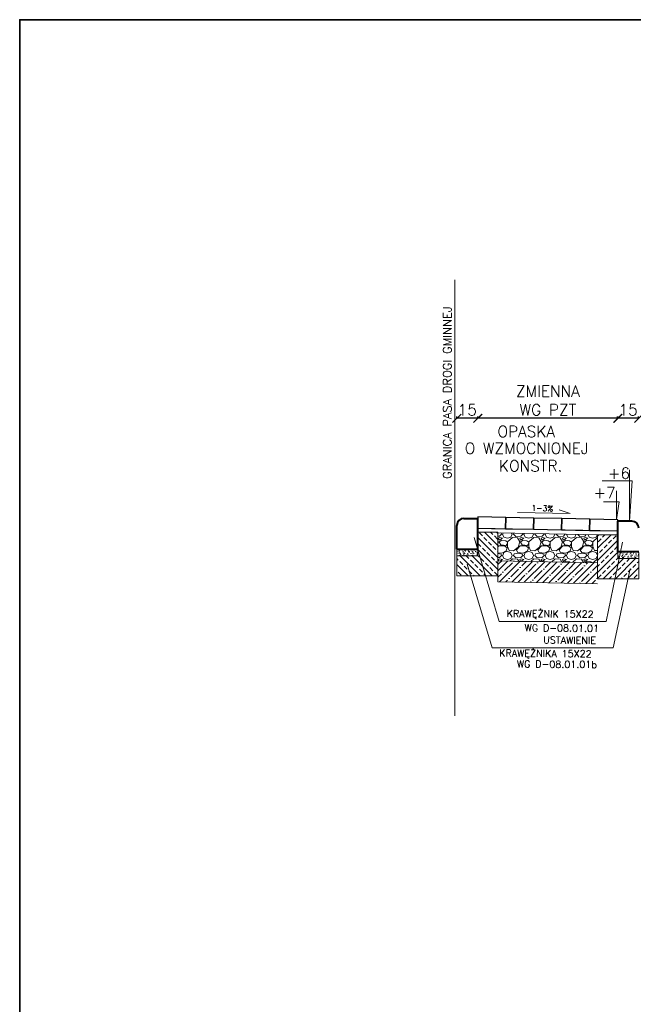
# Model space of a CAD drawing. Header units: metres. Extents: x 8462340 to 8469377, y 5710371 to 5712927.
# Tile 14 of 31: x 8465121 to 8465559, y 5711042 to 5711746. Entities that reach past the tile are written whole.
import ezdxf

# ---------------------------------------------------------------- set-up
doc = ezdxf.new("R2010")
doc.units = ezdxf.units.M
doc.linetypes.add('4003', pattern=[3, 2, -1])
for name, color, linetype, lineweight in [('dim', 7, 'Continuous', 5), ('opisy do przekrojów', 1, 'Continuous', 5), ('PODRYS', 2, 'Continuous', 5)]:
    doc.layers.add(name, color=color, linetype=linetype, lineweight=lineweight)
doc.layers.add('GRANICA PASA', color=184, linetype='Continuous')
doc.styles.get("Standard").update_dxf_attribs({"font": 'simplex.shx'})
doc.dimstyles.new('ISO-25', dxfattribs={"dimtxt": 2.5, "dimasz": 2.5, "dimexe": 1.25, "dimexo": 0.625, "dimtad": 1, "dimtxsty": 'Standard', "dimcen": 2.5, "dimadec": 0, "dimazin": 0, "dimtfac": 1, "dimtmove": 0, "dimatfit": 3, "dimfxl": 1, "dimarcsym": 0})

# ---------------------------------------------------------------- blocks, each defined once
blk = doc.blocks.new('_Oblique')
at = {"color": 0, "linetype": 'ByBlock', "lineweight": -2}
blk.add_line((-0.5, -0.5), (0.5, 0.5), dxfattribs=at)
blk = doc.blocks.new('*D9392')
at = {"color": 0, "lineweight": -2, "transparency": 16777216}
for p, q in [((8465547.87, 5711460.69), (8465547.87, 5711462.37)), ((8465562.87, 5711461.12), (8465547.87, 5711461.12)), ((8465562.87, 5711460.67), (8465562.87, 5711462.37))]:
    blk.add_line(p, q, dxfattribs=at)
at = {"layer": 'Defpoints', "color": 0, "lineweight": 20, "transparency": 16777216}
for p in [(8465547.87, 5711461.12), (8465547.87, 5711380.12, 543.23), (8465562.87, 5711379.15, 543.23)]:
    blk.add_point(p, dxfattribs=at)
at = {"color": 0, "lineweight": -2, "transparency": 16777216, "xscale": 6, "yscale": 6, "zscale": 6, "rotation": 180}
blk.add_blockref('_Oblique', (8465547.87, 5711461.12), dxfattribs=at)
at = {"color": 0, "lineweight": -2, "transparency": 16777216, "xscale": 6, "yscale": 6, "zscale": 6}
blk.add_blockref('_Oblique', (8465562.87, 5711461.12), dxfattribs=at)
at = {"color": 0, "transparency": 16777216, "insert": (8465555.37, 5711467.12), "char_height": 8, "attachment_point": 5}
blk.add_mtext('15', dxfattribs=at)
blk = doc.blocks.new('*D9393')
at = {"color": 0, "lineweight": -2, "transparency": 16777216}
for p, q in [((8465447.97, 5711460.9), (8465447.97, 5711462.37)), ((8465548.13, 5711461.12), (8465447.97, 5711461.12)), ((8465548.13, 5711460.93), (8465548.13, 5711462.37))]:
    blk.add_line(p, q, dxfattribs=at)
at = {"layer": 'Defpoints', "color": 0, "lineweight": 20, "transparency": 16777216}
for p in [(8465447.97, 5711461.12), (8465447.97, 5711390.57, 543.23), (8465548.13, 5711391.83, 543.23)]:
    blk.add_point(p, dxfattribs=at)
at = {"color": 0, "lineweight": -2, "transparency": 16777216, "xscale": 6, "yscale": 6, "zscale": 6, "rotation": 180}
blk.add_blockref('_Oblique', (8465447.97, 5711461.12), dxfattribs=at)
at = {"color": 0, "lineweight": -2, "transparency": 16777216, "xscale": 6, "yscale": 6, "zscale": 6}
blk.add_blockref('_Oblique', (8465548.13, 5711461.12), dxfattribs=at)
at = {"color": 0, "transparency": 16777216, "insert": (8465498.05, 5711473.79), "char_height": 8, "attachment_point": 5}
blk.add_mtext('ZMIENNA \\PWG PZT', dxfattribs=at)
blk = doc.blocks.new('*D9450')
at = {"color": 0, "lineweight": -2, "transparency": 16777216}
for p, q in [((8465432.95, 5711460.78), (8465432.95, 5711462.37)), ((8465447.95, 5711461.12), (8465432.95, 5711461.12)), ((8465447.95, 5711460.88), (8465447.95, 5711462.37))]:
    blk.add_line(p, q, dxfattribs=at)
at = {"layer": 'Defpoints', "color": 0, "lineweight": 20, "transparency": 16777216}
for p in [(8465432.95, 5711461.12), (8465432.95, 5711384.57, 543.23), (8465447.95, 5711389.57, 543.23)]:
    blk.add_point(p, dxfattribs=at)
at = {"color": 0, "lineweight": -2, "transparency": 16777216, "xscale": 6, "yscale": 6, "zscale": 6, "rotation": 180}
blk.add_blockref('_Oblique', (8465432.95, 5711461.12), dxfattribs=at)
at = {"color": 0, "lineweight": -2, "transparency": 16777216, "xscale": 6, "yscale": 6, "zscale": 6}
blk.add_blockref('_Oblique', (8465447.95, 5711461.12), dxfattribs=at)
at = {"color": 0, "transparency": 16777216, "insert": (8465440.45, 5711467.12), "char_height": 8, "attachment_point": 5}
blk.add_mtext('15', dxfattribs=at)

msp = doc.modelspace()

# ---------------------------------------------------------------- hatches: boundary and pattern name
at = {"layer": 'dim', "lineweight": 5}
h = msp.add_hatch(dxfattribs=at)
h.set_pattern_fill('ANSI33', color=256, scale=0.96, angle=180, style=0)
h.set_pattern_definition([(135, (11979085.654, 319695.126), (4.310522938, 4.310522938), []), (135, (11979081.3436, 319695.126), (4.310522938, 4.310522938), [3.048, -1.524])])
h.paths.add_polyline_path([(8465432.95, 5711362.77), (8465432.95, 5711348.37), (8465462.35, 5711348.37), (8465462.35, 5711379.73), (8465447.95, 5711379.8), (8465447.95, 5711362.77)])
h = msp.add_hatch(dxfattribs=at)
h.set_pattern_fill('GRAVEL', scale=0.6)
h.set_pattern_definition([(228.0127875, (-9179.2432, -26954.1996), (-121.92000000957, -137.15999999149), [2.05032864, -202.982901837]), (184.969741, (-9180.6148, -26955.7236), (182.879999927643, 15.240000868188), [3.51842832, -348.324293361]), (132.5104471, (-9184.12, -26956.0284), (152.400000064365, -167.639999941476), [2.48088912, -245.608336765]), (267.273689, (-9190.0636, -26959.8384), (15.24000003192, 304.7999999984), [3.20402712, -317.198624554]), (292.83365418, (-9190.216, -26963.0388), (-76.20000000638, 182.879999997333), [3.1418022, -311.038846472]), (357.273689, (-9188.9968, -26965.9344), (-304.7999999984, 15.24000003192), [3.20402712, -317.198624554]), (37.69424047, (-9185.7964, -26966.0868), (-198.119999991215, -152.400000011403), [4.23716196, -419.478691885]), (72.25532837, (-9182.4436, -26963.496), (106.680000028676, 335.279999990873), [4.00031712, -396.031539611]), (121.42956562, (-9181.2244, -26959.686), (-121.9200000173, 198.119999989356), [3.214878, -318.273274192]), (175.2363583, (-9182.9008, -26956.9428), (167.6399999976, -15.24000002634), [3.67027968, -179.8436217]), (222.3974378, (-9186.5584, -26956.638), (-182.879999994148, -167.640000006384), [4.74646752, -469.900635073]), (138.81407483, (-9174.976, -26959.9908), (-106.6799999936, 91.44000000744), [1.62002724, -160.383394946]), (171.4692344, (-9176.1952, -26958.924), (198.12000000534, -30.479999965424), [3.08209188, -305.127833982]), (225, (-9179.243, -26958.467), (-2e-15, -15.24), [2.15525604, -19.39735865]), (203.19859051, (-9180.31, -26956.638), (76.20000000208, 30.47999999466), [1.16064792, -114.903734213]), (291.80140949, (-9181.3768, -26957.0952), (-15.2400000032, 45.7199999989), [1.64139372, -80.42851794]), (30.96375653, (-9180.7672, -26958.6192), (45.7200000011, 30.4799999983), [2.66591796, -86.197788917]), (161.56505118, (-9178.481, -26957.2476), (30.4800000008, -15.2399999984), [1.92772284, -46.2653887]), (16.389540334, (-9190.216, -26957.0952), (152.4, 45.72), [2.700528, -267.352960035]), (70.34617594, (-9187.6252, -26956.3332), (-60.96000000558, -167.63999999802), [2.26559364, -224.29329407]), (293.19859051, (-9178.4812, -26954.1996), (-30.47999999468, 76.20000000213), [2.3212806, -113.743101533]), (343.61045967, (-9177.5668, -26956.3332), (-152.400000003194, 45.71999998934), [2.700528, -267.352960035]), (339.44395478, (-9190.216, -26966.544), (-76.2, 30.48), [2.6042112, -127.606405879]), (294.7751406, (-9187.7776, -26967.4584), (-76.2000000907, 167.63999995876), [2.18203272, -216.021560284]), (66.80140949, (-9178.3288, -26969.4396), (30.4799999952, 76.2000000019), [2.3212806, -113.743101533]), (17.35402464, (-9177.4144, -26967.306), (-198.11999999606, -60.960000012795), [2.55469644, -252.914255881]), (69.44395478, (-9185.7964, -26969.4396), (-30.48000000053, -76.1999999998), [1.3021056, -128.908511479]), (101.309932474, (-9179.2432, -26969.4396), (-15.24, 60.96), [0.7770876, -76.931969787]), (165.96375653, (-9179.3956, -26968.6776), (45.72, -15.24), [3.1418022, -59.694327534]), (186.00900596, (-9182.4436, -26967.9156), (152.39999999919, 15.240000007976), [2.911602, -288.24818918]), (303.69006753, (-9180.7672, -26959.991), (-15.2400000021, 30.479999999), [2.19794328, -52.750658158]), (353.15722659, (-9179.548, -26961.8196), (259.080000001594, -30.479999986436), [3.83734056, -379.89605439]), (60.9453959, (-9175.738, -26962.2768), (-60.96000000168, -106.67999999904), [1.56904944, -155.336353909]), (90, (-9174.976, -26960.905), (-15.24, 15.24), [0.9144, -14.3256]), (120.25643716, (-9182.7484, -26967.4584), (60.95999999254, -106.68000000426), [2.11720176, -209.60364464]), (48.0127875, (-9183.8152, -26965.6296), (121.92000001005, 137.15999999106), [4.10065728, -200.932573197]), (0, (-9181.072, -26962.582), (15.24, 15.24), [3.9624, -11.2776]), (325.3048465, (-9177.1096, -26962.5816), (152.40000005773, -106.67999991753), [2.40965736, -238.555900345]), (254.0546041, (-9175.1284, -26963.9532), (-15.23999999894, -60.96000000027), [2.21897448, -108.729900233]), (207.64597536, (-9175.738, -26966.0868), (-289.56000001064, -152.399999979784), [3.6128706, -357.674786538]), (175.42607874, (-9178.9384, -26967.7632), (-198.119999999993, 15.239999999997), [3.82217676, -378.395078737])])
h.paths.add_polyline_path([(8465462.35, 5711359.28), (8465462.35, 5711379.28), (8465533.55, 5711377.73), (8465533.55, 5711357.85)])
h = msp.add_hatch(dxfattribs=at)
h.set_pattern_fill('ANSI33', color=256, scale=0.96, style=0)
h.set_pattern_definition([(45, (4951910.242, 319693.126), (-4.310522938, 4.310522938), []), (45, (4951914.552, 319693.126), (-4.310522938, 4.310522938), [3.048, -1.524])])
h.paths.add_polyline_path([(8465562.95, 5711360.77), (8465562.95, 5711346.37), (8465533.55, 5711346.37), (8465533.55, 5711377.73), (8465547.95, 5711377.8), (8465547.95, 5711360.77)])
h = msp.add_hatch(dxfattribs=at)
h.set_pattern_fill('AR-SAND', color=256, scale=0.048, angle=90, style=0)
h.set_pattern_definition([(52.5, (11979085.6541, 319695.1257), (2.3491835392, -0.0768015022), [0, -1.853184, 0, -2.07264, 0, -1.9812]), (82.5, (11979085.654, 319695.1257), (3.4407604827, 2.157711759), [0, -0.999744, 0, -1.670304, 0, -0.64008]), (122.5, (11979085.6541, 319693.6261), (0.00689848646, 3.79676337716), [0, -0.6096, 0, -2.19456, 0, -2.86512]), (132.5, (11979085.654, 319693.626), (1.0700607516, 3.6650709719), [0, -0.3048, 0, -1.438656, 0, -1.64592])])
h.paths.add_polyline_path([(8465432.95, 5711366.97), (8465432.95, 5711362.77), (8465447.95, 5711362.77), (8465447.95, 5711367.57), (8465433.55, 5711367.57)])
h = msp.add_hatch(dxfattribs=at)
h.set_pattern_fill('AR-SAND', color=256, scale=0.048, angle=90, style=0)
h.set_pattern_definition([(127.5, (4951910.2417, 319693.1257), (-2.3491835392, -0.0768015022), [0, -1.853184, 0, -2.07264, 0, -1.9812]), (97.5, (4951910.2417, 319693.1257), (-3.4407604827, 2.157711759), [0, -0.999744, 0, -1.670304, 0, -0.64008]), (57.5, (4951910.2417, 319691.6261), (-0.00689848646, 3.79676337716), [0, -0.6096, 0, -2.19456, 0, -2.86512]), (47.5, (4951910.2417, 319691.626), (-1.0700607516, 3.6650709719), [0, -0.3048, 0, -1.438656, 0, -1.64592])])
h.paths.add_polyline_path([(8465562.95, 5711364.97), (8465562.95, 5711360.77), (8465547.95, 5711360.77), (8465547.95, 5711365.57), (8465562.35, 5711365.57)])
h = msp.add_hatch(dxfattribs=at)
h.set_pattern_fill('ANSI35', color=256)
h.set_pattern_definition([(45, (-5679.3044, 24242.4677), (-4.4901280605, 4.4901280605), []), (45, (-5674.814, 24242.4677), (-4.4901280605, 4.4901280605), [7.9375, -1.5875, 0, -1.5875])])
h.paths.add_polyline_path([(8465462.35, 5711344.28), (8465462.35, 5711359.28), (8465533.55, 5711357.85), (8465533.55, 5711342.85)])

# ---------------------------------------------------------------- linework, layer by layer
at = {"color": 6, "lineweight": 5}
msp.add_circle((8465551.76, 5711361.42), 0.456, dxfattribs=at)
at = {"layer": 'dim', "lineweight": 20}
msp.add_line((8465431.56, 5711560.09), (8465431.56, 5711248.35), dxfattribs=at)
at = {"layer": 'dim', "lineweight": 5}
for p, q in [((8465513.92, 5711392.94), (8465476.22, 5711393.78)), ((8465432.95, 5711362.77), (8465447.95, 5711362.77)), ((8465562.95, 5711360.77), (8465547.95, 5711360.77)), ((8465432.95, 5711348.37), (8465462.35, 5711348.37)), ((8465562.95, 5711346.37), (8465533.55, 5711346.37))]:
    msp.add_line(p, q, dxfattribs=at)
at = {"layer": 'dim', "lineweight": 15}
msp.add_line((8465513.92, 5711392.94), (8465506.02, 5711395.71), dxfattribs=at)
at = {"layer": 'dim', "lineweight": 40}
for p, q in [((8465432.95, 5711367.57), (8465432.95, 5711384.57)), ((8465437.95, 5711389.57), (8465447.95, 5711389.57)), ((8465557.95, 5711387.57), (8465547.95, 5711387.57)), ((8465432.95, 5711367.57), (8465447.95, 5711367.57)), ((8465562.95, 5711365.57), (8465547.95, 5711365.57))]:
    msp.add_line(p, q, dxfattribs=at)
at = {"layer": 'dim', "lineweight": 5, "flags": 128}
for points in [[(8465556.33, 5711424.17), (8465556.33, 5711387.57), (8465558.19, 5711416.31), (8465536.83, 5711416.3)], [(8465547.03, 5711409.29), (8465547.06, 5711388.86), (8465548.88, 5711401.42), (8465537.66, 5711401.43)]]:
    msp.add_lwpolyline(points, dxfattribs=at)
at = {"layer": 'dim', "lineweight": 30}
for points in [[(8465447.81, 5711382.57), (8465467.8, 5711382.17), (8465467.96, 5711390.17), (8465447.97, 5711390.57)], [(8465467.8, 5711382.17), (8465487.8, 5711381.77), (8465487.96, 5711389.77), (8465467.96, 5711390.17)], [(8465487.8, 5711381.77), (8465507.8, 5711381.37), (8465507.96, 5711389.37), (8465487.96, 5711389.77)], [(8465507.8, 5711381.37), (8465527.79, 5711380.97), (8465527.95, 5711388.97), (8465507.96, 5711389.37)], [(8465527.79, 5711380.97), (8465547.79, 5711380.57), (8465547.95, 5711388.57), (8465527.95, 5711388.97)]]:
    msp.add_lwpolyline(points, close=True, dxfattribs=at)
at = {"layer": 'dim', "lineweight": 40, "flags": 128}
for points in [[(8465447.95, 5711367.57), (8465447.95, 5711389.57)], [(8465547.95, 5711365.57), (8465547.95, 5711387.57)]]:
    msp.add_lwpolyline(points, dxfattribs=at)
at = {"layer": 'dim', "lineweight": 15}
for points in [[(8465432.95, 5711362.77), (8465432.95, 5711348.37), (8465462.35, 5711348.37), (8465462.35, 5711379.73), (8465447.95, 5711379.8), (8465447.95, 5711362.77)], [(8465562.95, 5711360.77), (8465562.95, 5711346.37), (8465533.55, 5711346.37), (8465533.55, 5711377.73), (8465547.95, 5711377.8), (8465547.95, 5711360.77)]]:
    msp.add_lwpolyline(points, close=True, dxfattribs=at)
at = {"layer": 'dim', "color": 1, "lineweight": 20, "flags": 128}
for points in [[(8465463.18, 5711315.9), (8465445.26, 5711375.77)], [(8465539.61, 5711315.9), (8465551.26, 5711372.46)], [(8465458.18, 5711297.04), (8465440.27, 5711356.91)], [(8465544.6, 5711297.04), (8465556.81, 5711353.6)], [(8465539.61, 5711315.9), (8465463.18, 5711315.9)], [(8465544.6, 5711297.04), (8465458.18, 5711297.04)]]:
    msp.add_lwpolyline(points, dxfattribs=at)
at = {"layer": 'dim', "lineweight": 20, "flags": 128}
for points in [[(8465447.81, 5711382.57), (8465547.95, 5711380.57)], [(8465462.35, 5711379.28), (8465547.89, 5711377.57)], [(8465462.35, 5711359.28), (8465533.55, 5711357.85)], [(8465462.35, 5711348.37), (8465462.35, 5711344.28)], [(8465462.35, 5711344.28), (8465533.55, 5711342.85)]]:
    msp.add_lwpolyline(points, dxfattribs=at)
at = {"layer": 'dim', "lineweight": 18}
for points in [[(8465432.95, 5711366.97), (8465432.95, 5711362.77), (8465447.95, 5711362.77), (8465447.95, 5711367.57), (8465433.55, 5711367.57)], [(8465562.95, 5711364.97), (8465562.95, 5711360.77), (8465547.95, 5711360.77), (8465547.95, 5711365.57), (8465562.35, 5711365.57)]]:
    msp.add_lwpolyline(points, close=True, dxfattribs=at)
at = {"layer": 'dim', "lineweight": 40}
for centre, start, end in [((8465437.95, 5711384.57), 90, 180), ((8465437.95, 5711384.57), 90, 180), ((8465557.95, 5711382.57), 0, 90), ((8465557.95, 5711382.57), 0, 90)]:
    msp.add_arc(centre, 5, start, end, dxfattribs=at)
at = {"layer": 'PODRYS', "color": 0, "lineweight": 35}
msp.add_lwpolyline([(8465120.62, 5710370.95), (8467121.33, 5710370.95), (8467121.33, 5711745.95), (8465120.62, 5711745.95)], close=True, dxfattribs=at)

# ---------------------------------------------------------------- texts
at = {"lineweight": 30}
for s, p in [('OPASKA', (8465462.05, 5711447.59)), ('O WZMOCNIONEJ', (8465438.64, 5711435.63)), ('KONSTR.', (8465463.11, 5711423.05))]:
    msp.add_text(s, height=8, dxfattribs=at).set_placement(p)
at = {"linetype": 'Continuous', "lineweight": 30}
for s, height, rotation, p in [('+6', 8, 0.08659, (8465540.98, 5711417.79)), ('1-3%%%', 4, 357.94933, (8465486.3, 5711395.05))]:
    msp.add_text(s, height=height, rotation=rotation, dxfattribs=at).set_placement(p)
msp.add_text('+7', height=8, dxfattribs=at).set_placement((8465530.63, 5711403.96))
at = {"layer": 'GRANICA PASA', "color": 252, "linetype": '4003', "lineweight": 20}
msp.add_text('GRANICA PASA DROGI GMINNEJ', height=6, rotation=90, dxfattribs=at).set_placement((8465429.13, 5711417.82, -543.23))
at = {"layer": 'opisy do przekrojów', "lineweight": 15}
for s, p in [('KRAWĘŻNIK 15X22', (8465468.55, 5711319.1)), ('WG D-08.01.01', (8465481.42, 5711308.89)), ('USTAWIENIE', (8465494.7, 5711300.11)), ('KRAWĘŻNIKA 15X22', (8465463.25, 5711290.79)), ('WG D-08.01.01b', (8465475.9, 5711283.07))]:
    msp.add_text(s, height=5, rotation=359.50251, dxfattribs=at).set_placement(p)

# ---------------------------------------------------------------- dimensions: what is measured, and where the dimension line sits
dim = msp.add_linear_dim(base=(8465447.97, 5711461.12, -543.23), p1=(8465548.13, 5711391.83), p2=(8465447.97, 5711390.57), text='ZMIENNA \\PWG PZT', dimstyle='ISO-25', override={"dimtxt": 8, "dimasz": 6, "dimgap": 2, "dimdec": 0, "dimblk": 'Oblique', "dimblk1": 'Oblique', "dimblk2": 'Oblique', "dimldrblk": 'Oblique', "dimfxl": 10, "dimfxlon": 1})
dim.commit()
dim.dimension.update_dxf_attribs({"geometry": '*D9393', "text_midpoint": (8465498.05, 5711461.12, -543.23), "dimtype": 160})
for base, p1, p2, picture, middle in [((8465432.95, 5711461.12), (8465447.95, 5711389.57, 543.23), (8465432.95, 5711384.57, 543.23), '*D9450', (8465440.45, 5711461.12)), ((8465547.87, 5711461.12, -543.23), (8465562.87, 5711379.15), (8465547.87, 5711380.12), '*D9392', (8465555.37, 5711461.12, -543.23))]:
    dim = msp.add_linear_dim(base=base, p1=p1, p2=p2, dimstyle='ISO-25', override={"dimtxt": 8, "dimasz": 6, "dimgap": 2, "dimdec": 0, "dimblk": 'Oblique', "dimblk1": 'Oblique', "dimblk2": 'Oblique', "dimldrblk": 'Oblique', "dimfxl": 10, "dimfxlon": 1})
    dim.commit()
    dim.dimension.update_dxf_attribs({"geometry": picture, "text_midpoint": middle, "dimtype": 160})

doc.saveas('drawing.dxf')
